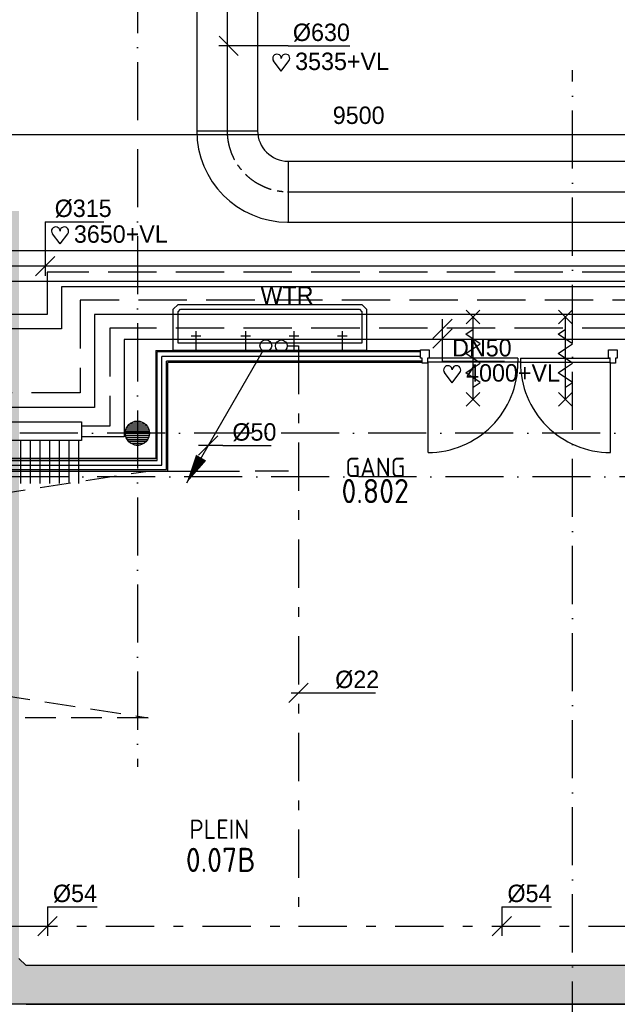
# Model space of a CAD drawing. Extents: x -866131 to -691536, y 173952 to 258052.
# Tile 84 of 160: x -801420 to -795241, y 211368 to 221545. Entities that reach past the tile are written whole.
import ezdxf
from ezdxf.enums import TextEntityAlignment as Align

# ---------------------------------------------------------------- set-up
doc = ezdxf.new("R2010")
doc.units = 0
doc.header["$LTSCALE"] = 100
for name, pattern in [('2322107', [2000, 1000, 1000]), ('2322108', [7, 5, -2]), ('2322109', [10, 5, -2, 1, -2]), ('B-SL0', [100000000.0, 0, -100000000.0]), ('CENTER2', [11.25, 7.5, -1.25, 1.25, -1.25]), ('CENTER4', [5, 3.125, -0.625, 0.625, -0.625]), ('DASHDOT', [9, 6, -1.5, 0, -1.5]), ('HIDDEN2', [4.7625, 3.175, -1.5875]), ('LURETOUR', [6, 4, -2])]:
    doc.linetypes.add(name, pattern=pattern)
doc.layers.get('0').update_dxf_attribs({"linetype": 'CONTINUOUS'})
doc.layers.get('DEFPOINTS').update_dxf_attribs({"linetype": 'CONTINUOUS'})
for name, color, linetype in [('AL$7----_STRAMIEN', 1, 'DASHDOT'), ('AL$8----_HULPLIJNEN', 2, 'CONTINUOUS'), ('AL22----_BINNENWAND', 7, 'CONTINUOUS'), ('AL28----_KONSTRUKTIE', 3, 'CONTINUOUS'), ('AL32----_BINNENKOZ', 7, 'CONTINUOUS'), ('AL32----_DRAAIRICHTING', 1, 'CONTINUOUS'), ('AL65----_BEVEILIGING', 7, 'CONTINUOUS'), ('AL74----_INRSANITAIR', 7, 'CONTINUOUS'), ('ALL-----_REFLIJNEN', 8, 'CONTINUOUS'), ('ALXAA---_GEWBETON', 12, 'CONTINUOUS'), ('BOUW', 8, 'CONTINUOUS'), ('KABELGOOT', 8, 'CONTINUOUS'), ('VOLGNUMMER', 7, 'CONTINUOUS'), ('WL524---', 4, 'CONTINUOUS'), ('WL531---', 4, 'CONTINUOUS'), ('WL561---_AANVOER', 4, 'CONTINUOUS'), ('WL561---_RETOUR', 4, 'CONTINUOUS'), ('WL570---', 3, 'CONTINUOUS'), ('WL570---_HARTLIJN', 7, 'CONTINUOUS'), ('WL570---_RETOUR', 3, 'CONTINUOUS'), ('WL570---_TOEVOER', 3, 'CONTINUOUS'), ('WM524---', 1, 'CONTINUOUS'), ('WM561---', 1, 'CONTINUOUS'), ('WM570---', 1, 'CONTINUOUS')]:
    doc.layers.add(name, color=color, linetype=linetype)
doc.styles.add('BURO-018', font='BUROFONT.shx', dxfattribs={"height": 180})
doc.styles.get("Standard").update_dxf_attribs({"font": 'ISOCP'})
doc.dimstyles.new('STABICAD', dxfattribs={"dimscale": 100, "dimtxt": 1.8, "dimasz": 0, "dimexe": 0, "dimexo": 2.5, "dimgap": 1.5, "dimtad": 0, "dimzin": 0, "dimtxsty": 'BURO-018', "dimtsz": 1, "dimcen": -3, "dimazin": 3, "dimtfac": 1, "dimtofl": 0, "dimtmove": 0, "dimatfit": 3, "dimtvp": 1.055556, "dimtolj": 1, "dimtzin": 0})

# ---------------------------------------------------------------- blocks, each defined once
blk = doc.blocks.new('LDV2121')
at = {"color": 0, "linetype": 'CONTINUOUS'}
blk.add_line((-0.25, -0.433), (-6.75, -11.691), dxfattribs=at)
blk.add_lwpolyline([(-6.75, -11.691, 0, 1, 0), (-5.5, -9.526, 1, 1, 0)], format="xyseb", dxfattribs=at)
blk.add_circle((0, 0), 0.5, dxfattribs=at)
blk = doc.blocks.new('LU-1D-K-13B')
at = {"color": 0, "linetype": 'CONTINUOUS'}
for p, q in [((-0.5, 157.5), (0.5, 157.5)), ((-0.5, -157.5), (0.5, -157.5))]:
    blk.add_line(p, q, dxfattribs=at)
at = {"layer": 'WL570---_HARTLIJN', "linetype": 'CENTER2'}
blk.add_line((-0.5, 0), (0.5, 0), dxfattribs=at)
blk = doc.blocks.new('*U121', base_point=(34403, 47086))
at = {"layer": 'WM570---', "linetype": 'CONTINUOUS'}
for p, q in [((34403, 47544), (34403, 46986)), ((34403, 47544), (35010, 47544)), ((34503, 47186), (34304, 46987))]:
    blk.add_line(p, q, dxfattribs=at)
at = {"layer": 'WM570---', "linetype": 'CONTINUOUS', "style": 'BURO-018'}
blk.add_text('%%c315', height=180, dxfattribs=at).set_placement((34503, 47594))
blk = doc.blocks.new('EH100000')
at = {"linetype": 'BYBLOCK'}
for p, q in [((1, 0.5), (0, 0.5)), ((1, 0.5, 1), (0, 0.5, 1)), ((0, -0.5, 1), (1, -0.5, 1)), ((1, -0.5), (0, -0.5))]:
    blk.add_line(p, q, dxfattribs=at)
at = {"linetype": 'BYBLOCK', "invisible_edges": 15}
for points in [[(1, -0.5), (0, -0.5), (0, 0.5), (1, 0.5)], [(0, 0.5), (1, 0.5), (1, 0.5, 1), (0, 0.5, 1)], [(0, -0.5, 1), (1, -0.5, 1), (1, -0.5), (0, -0.5)]]:
    blk.add_3dface(points, dxfattribs=at)
blk = doc.blocks.new('KG3IFI')
at = {"linetype": 'B-SL0'}
for p, q in [((-210, 200), (-210, -200)), ((210, -200), (210, 200)), ((-135, -275), (135, -275))]:
    blk.add_line(p, q, dxfattribs=at)
at = {"linetype": 'BYBLOCK'}
for points in [[(-210, 200), (0, 200), (0, 200), (210, 200)], [(-135, -275), (-135, -275), (-210, -200), (-210, -200)], [(210, -200), (210, -200), (135, -275), (135, -275)]]:
    blk.add_lwpolyline(points, dxfattribs=at)
at = {"flags": 3}
blk.add_attdef('HULPSTUK', (0, 0), '', height=1, rotation=180, dxfattribs=at)
blk = doc.blocks.new('HART')
at = {"color": 1}
for q in [(-28.1, 39.5), (51.4, 39.5)]:
    blk.add_line((11.6, -12.9), q, dxfattribs=at)
for centre, start, end in [((-10.5, 52.8), 0, 217.1867), ((33.8, 52.8), 322.8133, 180)]:
    blk.add_arc(centre, 22.1, start, end, dxfattribs=at)
blk = doc.blocks.new('*D331')
at = {"color": 0, "linetype": 'BYBLOCK'}
for p, q in [((30429, 46658), (30429, 46408)), ((39929, 46658), (39929, 46408)), ((30329, 46308), (30529, 46508)), ((30429, 46408), (39929, 46408)), ((39829, 46308), (40029, 46508))]:
    blk.add_line(p, q, dxfattribs=at)
at = {"layer": 'DEFPOINTS', "color": 0, "linetype": 'BYBLOCK'}
for p in [(30429, 46408), (39929, 46408), (39929, 46408)]:
    blk.add_point(p, dxfattribs=at)
at = {"color": 0, "linetype": 'BYBLOCK', "insert": (35179, 46604), "char_height": 180, "attachment_point": 5, "style": 'BURO-018'}
blk.add_mtext('\\A1;9500', dxfattribs=at)
blk = doc.blocks.new('*U477', base_point=(33623, 43192))
at = {"color": 0, "linetype": 'CONTINUOUS'}
for p, q in [((33723, 43292), (33523, 43092)), ((33773, 43192), (33523, 43192)), ((33773, 43192), (34273, 43192))]:
    blk.add_line(p, q, dxfattribs=at)
at = {"color": 0, "linetype": 'CONTINUOUS', "style": 'BURO-018'}
blk.add_text('%%c50', height=180, dxfattribs=at).set_placement((33873, 43242))
blk = doc.blocks.new('*U480', base_point=(36560, 43957))
at = {"color": 0, "linetype": 'CONTINUOUS'}
for p, q in [((36460, 43857), (36660, 44057)), ((36560, 43622), (36560, 44057)), ((36460, 43757), (36660, 43957)), ((36560, 43622), (37200, 43622))]:
    blk.add_line(p, q, dxfattribs=at)
at = {"color": 0, "linetype": 'CONTINUOUS', "style": 'BURO-018'}
blk.add_text('DN50', height=180, dxfattribs=at).set_placement((36660, 43672))
blk = doc.blocks.new('LU-1-KI2')
at = {"color": 0, "linetype": 'CONTINUOUS'}
blk.add_circle((0, 0), 0.5, dxfattribs=at)
for centre, start, end in [((0.098, 0.01), 122.9221, 266.9628), ((0.191, 0.038), 151.6522, 263.7819), ((0.278, 0.084), 174.6069, 260.2716), ((0.354, 0.146), 192.3501, 256.1233), ((0.416, 0.222), 206.1028, 250.6419)]:
    blk.add_arc(centre, 0.5, start, end, dxfattribs=at)
at = {"layer": 'WL570---_HARTLIJN', "linetype": 'CENTER4'}
for p, q in [((0, 0.7), (0, -0.7)), ((-0.7, 0), (0.7, 0))]:
    blk.add_line(p, q, dxfattribs=at)
at = {"layer": 'WL570---_HARTLIJN', "color": 0, "linetype": 'CONTINUOUS'}
for centre, start, end in [((0, 0.25), 90, 270), ((0, -0.25), 270, 90)]:
    blk.add_arc(centre, 0.25, start, end, dxfattribs=at)
blk = doc.blocks.new('LU-1D-K-276')
at = {"color": 0, "linetype": 'CONTINUOUS'}
for p, q in [((-0.5, 315), (0.5, 315)), ((-0.5, -315), (0.5, -315))]:
    blk.add_line(p, q, dxfattribs=at)
at = {"layer": 'WL570---_HARTLIJN', "linetype": 'CENTER2'}
blk.add_line((-0.5, 0), (0.5, 0), dxfattribs=at)
blk = doc.blocks.new('LU-1D-B--1-2765A276')
at = {"color": 0, "linetype": 'CONTINUOUS'}
for p, q in [((-630, -315), (-630, 315)), ((315, -630), (-315, -630))]:
    blk.add_line(p, q, dxfattribs=at)
for radius in [945, 315]:
    blk.add_arc((-630, -630), radius, 0, 90, dxfattribs=at)
at = {"layer": 'WL570---_HARTLIJN', "linetype": 'CENTER4'}
blk.add_arc((-630, -630), 630, 0, 90, dxfattribs=at)
blk = doc.blocks.new('*U512', base_point=(-798960, 221260))
at = {"color": 0, "linetype": 'CONTINUOUS'}
for p, q in [((-799175, 221160), (-799374, 221359)), ((-798660, 221260), (-799375, 221260)), ((-798660, 221260), (-798020, 221260))]:
    blk.add_line(p, q, dxfattribs=at)
at = {"layer": 'WM570---', "linetype": 'CONTINUOUS', "style": 'BURO-018'}
blk.add_text('%%c630', height=180, dxfattribs=at).set_placement((-798610, 221310))

msp = doc.modelspace()

# ---------------------------------------------------------------- hatches: boundary and pattern name
at = {"layer": 'WL570---'}
h = msp.add_hatch(dxfattribs=at)
h.set_pattern_fill('DOTS', color=8, scale=40, style=0)
h.set_pattern_definition([(0, (-833039.66, 323951.69), (31.75, 63.5), [0, -63.5])])
h.paths.add_polyline_path([(-801352.333, 211767.872), (-801352.333, 211367.872), (-792926.114, 211367.872), (-792926.114, 211767.872)])
h.paths.add_polyline_path([(-801697.333, 211842.872), (-801772.333, 211767.872), (-801772.333, 211367.872), (-801562.333, 211367.872), (-801352.333, 211367.872), (-801352.333, 211767.872), (-801427.333, 211842.872)])
h.paths.add_polyline_path([(-801427.333, 215332.872), (-801666.333, 215332.872), (-801697.333, 215301.872), (-801697.333, 211842.872), (-801427.333, 211842.872)])
h.paths.add_polyline_path([(-801427.333, 219566.872), (-801697.333, 219566.872), (-801697.333, 219506.872), (-801697.333, 215301.872), (-801666.333, 215332.872), (-801427.333, 215332.872)])

# ---------------------------------------------------------------- linework, layer by layer
at = {"color": 1, "linetype": 'CONTINUOUS'}
for p, q in [((-798437.178, 214686.48), (-798637.178, 214486.48)), ((-798613.987, 214586.48), (-797740.338, 214586.48)), ((-801132.515, 212374.532), (-800619.98, 212374.532)), ((-801132.515, 212374.532), (-801132.515, 212074.532)), ((-796433.084, 212374.532), (-795920.55, 212374.532)), ((-796433.084, 212374.532), (-796433.084, 212074.532)), ((-801032.515, 212274.532), (-801232.515, 212074.532)), ((-796333.084, 212274.532), (-796533.084, 212074.532))]:
    msp.add_line(p, q, dxfattribs=at)
at = {"color": 2, "linetype": 'CONTINUOUS'}
msp.add_circle((-798714.486, 218173.653), 60.75, dxfattribs=at)
at = {"layer": 'AL$7----_STRAMIEN', "color": 1}
for points in [[(-800202.826, 252610.366), (-800202.826, 213821.228)], [(-730609.16, 217271.228), (-862679.018, 217271.228)], [(-719909.644, 216821.228), (-863263.924, 216821.228)]]:
    msp.add_lwpolyline(points, dxfattribs=at)
at = {"layer": 'AL$7----_STRAMIEN'}
msp.add_lwpolyline([(-795702.826, 179501.228), (-795702.826, 221024.618)], dxfattribs=at)
at = {"layer": 'AL$8----_HULPLIJNEN', "color": 8}
for p, q in [((-837214.158, 217011.366), (-800012.826, 217011.366)), ((-817186.635, 216879.366), (-799147.754, 216879.366)), ((-798640.326, 216879.366), (-798986.65, 216879.366))]:
    msp.add_line(p, q, dxfattribs=at)
at = {"layer": 'AL22----_BINNENWAND', "color": 8}
for p, q in [((-800012.826, 218126.228), (-800012.826, 217004.266)), ((-800012.826, 218126.228), (-797279.919, 218126.228)), ((-799887.826, 216879.266), (-799887.826, 218001.228)), ((-797260.952, 218001.228), (-799887.826, 218001.228)), ((-800012.826, 217004.266), (-802367.826, 217004.266))]:
    msp.add_line(p, q, dxfattribs=at)
at = {"layer": 'AL22----_BINNENWAND', "color": 8, "linetype": 'CONTINUOUS'}
for p, q in [((-799997.826, 216989.266), (-799997.826, 218111.228)), ((-797279.919, 218111.228), (-799997.826, 218111.228)), ((-799902.826, 216894.266), (-799902.826, 218016.228)), ((-797260.952, 218016.228), (-799902.826, 218016.228)), ((-802367.826, 216989.266), (-799997.826, 216989.266)), ((-802367.826, 216894.266), (-799902.826, 216894.266))]:
    msp.add_line(p, q, dxfattribs=at)
at = {"layer": 'AL28----_KONSTRUKTIE', "color": 8}
msp.add_circle((-800202.826, 217271.228), 125, dxfattribs=at)
msp.add_circle((-800202.826, 217271.228), 125, dxfattribs=at)
at = {"layer": 'AL32----_BINNENKOZ', "color": 8}
for p, q in [((-797276.313, 218045.737), (-797276.313, 218133.228)), ((-797276.313, 218133.228), (-797186.313, 218133.228)), ((-797186.313, 218133.228), (-797186.313, 218045.737)), ((-795330.942, 218133.228), (-795240.942, 218133.228)), ((-795330.942, 218045.737), (-795330.942, 218133.228)), ((-795240.942, 218133.228), (-795240.942, 218045.737)), ((-797259.313, 218045.737), (-797276.313, 218045.737)), ((-797259.313, 217994.737), (-797259.313, 218045.737)), ((-797203.313, 217994.737), (-797259.313, 217994.737)), ((-797203.313, 217994.737), (-797259.313, 217994.737)), ((-797186.313, 218045.737), (-797203.313, 218045.737)), ((-797203.313, 218045.737), (-797203.313, 217994.737)), ((-796267.674, 218045.737), (-797197.674, 218045.737)), ((-796267.674, 218005.737), (-797197.674, 218005.737)), ((-796267.674, 218045.737), (-796267.674, 218005.737)), ((-796242.674, 218005.737), (-796267.674, 218005.737)), ((-796242.674, 218045.737), (-796242.674, 218005.737)), ((-796242.674, 218045.737), (-795312.674, 218045.737)), ((-796242.674, 218005.737), (-795312.674, 218005.737)), ((-795313.942, 218045.737), (-795330.942, 218045.737)), ((-795313.942, 217994.737), (-795313.942, 218045.737)), ((-795257.942, 217994.737), (-795313.942, 217994.737)), ((-795257.942, 217994.737), (-795313.942, 217994.737)), ((-795240.942, 218045.737), (-795257.942, 218045.737)), ((-795257.942, 218045.737), (-795257.942, 217994.737))]:
    msp.add_line(p, q, dxfattribs=at)
at = {"layer": 'AL32----_BINNENKOZ', "color": 8, "linetype": 'HIDDEN2'}
for p, q in [((-816742.826, 216879.366), (-800092.826, 216879.366)), ((-816742.826, 214330.366), (-800092.826, 216879.366)), ((-816692.826, 216879.366), (-800092.826, 214330.366)), ((-800092.826, 214330.366), (-816742.826, 214330.366))]:
    msp.add_line(p, q, dxfattribs=at)
at = {"layer": 'AL32----_DRAAIRICHTING', "color": 8}
for p, q in [((-797197.674, 217071.737), (-797197.674, 218005.737)), ((-795312.674, 217071.737), (-795312.674, 218005.737))]:
    msp.add_line(p, q, dxfattribs=at)
for centre, start, end in [((-797198.261, 218002.33), 270.0361325, 0.2097718), ((-795312.087, 218002.33), 179.7902282, 269.9638675)]:
    msp.add_arc(centre, 930.593, start, end, dxfattribs=at)
at = {"layer": 'AL65----_BEVEILIGING', "color": 8, "linetype": 'CONTINUOUS'}
for points in [[(-796662.674, 218400.737), (-796802.674, 218540.737)], [(-796802.674, 218400.737), (-796662.674, 218540.737)], [(-795707.674, 218400.737), (-795847.674, 218540.737)], [(-795847.674, 218400.737), (-795707.674, 218540.737)], [(-796732.674, 217620.737), (-796732.674, 218470.737)], [(-795777.674, 217620.737), (-795777.674, 218470.737)], [(-796732.674, 218145.737), (-796657.674, 218195.737), (-796807.674, 218295.737), (-796732.674, 218345.737)], [(-795777.674, 218145.737), (-795702.674, 218195.737), (-795852.674, 218295.737), (-795777.674, 218345.737)], [(-796732.674, 217945.737), (-796657.674, 217995.737), (-796807.674, 218095.737), (-796732.674, 218145.737)], [(-795777.674, 217945.737), (-795702.674, 217995.737), (-795852.674, 218095.737), (-795777.674, 218145.737)], [(-796732.674, 217745.737), (-796657.674, 217795.737), (-796807.674, 217895.737), (-796732.674, 217945.737)], [(-795777.674, 217745.737), (-795702.674, 217795.737), (-795852.674, 217895.737), (-795777.674, 217945.737)], [(-796662.674, 217550.737), (-796802.674, 217690.737)], [(-796802.674, 217550.737), (-796662.674, 217690.737)], [(-795707.674, 217550.737), (-795847.674, 217690.737)], [(-795847.674, 217550.737), (-795707.674, 217690.737)]]:
    msp.add_lwpolyline(points, dxfattribs=at)
at = {"layer": 'AL74----_INRSANITAIR', "color": 8, "linetype": 'CONTINUOUS'}
for p, q in [((-799832.658, 218551.228), (-799782.658, 218601.228)), ((-799832.658, 218426.228), (-799832.658, 218551.228)), ((-799782.658, 218601.228), (-797882.658, 218601.228)), ((-799782.658, 218526.228), (-799757.658, 218551.228)), ((-799782.658, 218426.228), (-799782.658, 218526.228)), ((-799757.658, 218551.228), (-797907.658, 218551.228)), ((-797907.658, 218551.228), (-797882.658, 218526.228)), ((-797882.658, 218601.228), (-797832.658, 218551.228)), ((-797882.658, 218526.228), (-797882.658, 218426.228)), ((-797832.658, 218551.228), (-797832.658, 218426.228)), ((-799832.658, 218126.228), (-799832.658, 218426.228)), ((-799782.658, 218201.228), (-799782.658, 218426.228)), ((-797882.658, 218426.228), (-797882.658, 218201.228)), ((-797832.658, 218426.228), (-797832.658, 218126.228)), ((-797882.658, 218201.228), (-799782.658, 218201.228)), ((-797832.658, 218126.228), (-799832.658, 218126.228))]:
    msp.add_line(p, q, dxfattribs=at)
for points in [[(-799595.984, 218126.228), (-799595.984, 218326.228)], [(-799082.684, 218126.228), (-799082.684, 218326.228)], [(-798582.684, 218126.228), (-798582.684, 218326.228)], [(-798082.684, 218126.228), (-798082.684, 218326.228)], [(-799645.984, 218276.228), (-799545.984, 218276.228)], [(-799132.684, 218276.228), (-799032.684, 218276.228)], [(-798632.684, 218276.228), (-798532.684, 218276.228)], [(-798132.684, 218276.228), (-798032.684, 218276.228)]]:
    msp.add_lwpolyline(points, dxfattribs=at)
at = {"layer": 'ALL-----_REFLIJNEN', "color": 8, "linetype": 'CONTINUOUS'}
for p, q in [((-799950.326, 216941.766), (-799950.326, 218063.728)), ((-797279.919, 218063.728), (-799950.326, 218063.728)), ((-802367.826, 216941.766), (-799950.326, 216941.766))]:
    msp.add_line(p, q, dxfattribs=at)
at = {"layer": 'ALXAA---_GEWBETON', "color": 8}
for p, q in [((-800250.108, 217386.94), (-800155.545, 217386.94)), ((-800250.108, 217386.94), (-800155.545, 217386.94)), ((-800326.835, 217286.94), (-800078.818, 217286.94)), ((-800326.835, 217286.94), (-800078.818, 217286.94)), ((-800322.616, 217306.94), (-800083.036, 217306.94)), ((-800322.616, 217306.94), (-800083.036, 217306.94)), ((-800314.724, 217326.94), (-800090.929, 217326.94)), ((-800314.724, 217326.94), (-800090.929, 217326.94)), ((-800302.288, 217346.94), (-800103.365, 217346.94)), ((-800302.288, 217346.94), (-800103.365, 217346.94)), ((-800283.226, 217366.94), (-800122.427, 217366.94)), ((-800283.226, 217366.94), (-800122.427, 217366.94)), ((-800327.753, 217266.94), (-800077.9, 217266.94)), ((-800327.753, 217266.94), (-800077.9, 217266.94)), ((-800325.444, 217246.94), (-800080.208, 217246.94)), ((-800325.444, 217246.94), (-800080.208, 217246.94)), ((-800319.718, 217226.94), (-800085.935, 217226.94)), ((-800319.718, 217226.94), (-800085.935, 217226.94)), ((-800310.028, 217206.94), (-800095.625, 217206.94)), ((-800310.028, 217206.94), (-800095.625, 217206.94)), ((-800295.134, 217186.94), (-800110.519, 217186.94)), ((-800295.134, 217186.94), (-800110.519, 217186.94)), ((-800271.74, 217166.94), (-800133.912, 217166.94)), ((-800271.74, 217166.94), (-800133.912, 217166.94)), ((-800216.156, 217146.94), (-800189.496, 217146.94)), ((-800216.156, 217146.94), (-800189.496, 217146.94))]:
    msp.add_line(p, q, dxfattribs=at)
at = {"layer": 'WL531---', "linetype": '2322109'}
for p, q in [((-798653.736, 218173.653), (-798537.178, 218173.653)), ((-798537.178, 218173.653), (-798537.178, 212173.932)), ((-804529.969, 212174.532), (-798537.178, 212174.532)), ((-798537.178, 212174.532), (-788267.644, 212174.532))]:
    msp.add_line(p, q, dxfattribs=at)
at = {"layer": 'WL561---_AANVOER', "linetype": '2322107'}
for p, q in [((-794270.398, 218783.962), (-800986.133, 218783.962)), ((-800986.133, 218783.962), (-800986.133, 218349.359)), ((-800645.959, 218497.24), (-800645.959, 217537.164)), ((-794939.97, 218497.24), (-800645.959, 218497.24)), ((-800986.133, 218349.359), (-815636.879, 218349.359)), ((-794254.383, 218240.806), (-800338.026, 218240.806)), ((-800338.026, 218240.806), (-800338.026, 217234.271)), ((-800645.959, 217537.164), (-805385.085, 217537.164)), ((-801312.231, 217197.003), (-801312.231, 216750.239)), ((-801112.231, 217197.003), (-801112.231, 216750.239)), ((-800912.231, 217197.003), (-800912.231, 216750.239)), ((-800338.026, 217234.271), (-800779.12, 217234.271))]:
    msp.add_line(p, q, dxfattribs=at)
at = {"layer": 'WL561---_RETOUR', "linetype": '2322108'}
for p, q in [((-794404.383, 218933.962), (-801136.133, 218933.962)), ((-801136.133, 218933.962), (-801136.133, 218499.359)), ((-800795.959, 218647.24), (-800795.959, 217687.164)), ((-794789.97, 218647.24), (-800795.959, 218647.24)), ((-801136.133, 218499.359), (-815486.879, 218499.359)), ((-794404.383, 218357.442), (-800488.026, 218357.442)), ((-800488.026, 218357.442), (-800488.026, 217342.59)), ((-800795.959, 217687.164), (-805194.912, 217687.164)), ((-800488.026, 217342.59), (-800779.314, 217342.59)), ((-801412.231, 217197.003), (-801412.231, 216750.239)), ((-801212.231, 217197.003), (-801212.231, 216750.239)), ((-801012.231, 217197.003), (-801012.231, 216750.239)), ((-800812.231, 217197.003), (-800812.231, 216750.239))]:
    msp.add_line(p, q, dxfattribs=at)
at = {"layer": 'WM524---'}
msp.add_lwpolyline([(-801940.472, 217386.972), (-800780.305, 217386.972), (-800780.305, 217197.003), (-801940.472, 217197.003)], close=True, dxfattribs=at)

# ---------------------------------------------------------------- block references
at = {"layer": 'KABELGOOT', "rotation": 179.9999999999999}
msp.add_blockref('KG3IFI', (-801562.333, 211567.872), dxfattribs=at)
at = {"layer": 'KABELGOOT', "xscale": 14483.83556155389, "yscale": 400, "zscale": 60}
msp.add_blockref('EH100000', (-801352.333, 211567.872), dxfattribs=at)
at = {"layer": 'WL524---', "color": 2, "xscale": 121.5, "yscale": 121.5, "zscale": 121.5}
msp.add_blockref('LDV2121', (-798875.017, 218175.184), dxfattribs=at)
at = {"layer": 'WL570---_RETOUR', "xscale": 2, "yscale": 2, "zscale": 2}
for p in [(-798738.681, 221039.022), (-801025.991, 219253.681), (-796970.887, 217818.624)]:
    msp.add_blockref('HART', p, dxfattribs=at)
at = {"layer": 'WL570---_RETOUR', "linetype": 'LURETOUR', "xscale": 18184.66092400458, "rotation": 180}
msp.add_blockref('LU-1D-K-13B', (-803569.929, 218997.534), dxfattribs=at)
at = {"layer": 'WL570---_TOEVOER', "linetype": 'CONTINUOUS', "xscale": 3850.056272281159, "rotation": 270}
msp.add_blockref('LU-1D-K-276', (-799274.658, 222322.293), dxfattribs=at)
at = {"layer": 'WL570---_TOEVOER', "linetype": 'CONTINUOUS', "rotation": 180}
msp.add_blockref('LU-1D-B--1-2765A276', (-799274.658, 219767.265), dxfattribs=at)
at = {"layer": 'WL570---_TOEVOER', "linetype": 'CONTINUOUS', "xscale": 629.9999999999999, "yscale": 629.9999999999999, "zscale": 629.9999999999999}
msp.add_blockref('LU-1-KI2', (-794817.944, 219767.265), dxfattribs=at)
at = {"layer": 'WL570---_TOEVOER', "linetype": 'CONTINUOUS', "xscale": 3832.046156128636}
msp.add_blockref('LU-1D-K-276', (-796733.967, 219767.265), dxfattribs=at)
at = {"layer": 'WM524---'}
msp.add_blockref('*U477', (-799470.503, 217143.772), dxfattribs=at)
at = {"layer": 'WM561---'}
msp.add_blockref('*U480', (-797048.633, 218349.124), dxfattribs=at)
at = {"layer": 'WM570---'}
for name, p in [('*U512', (-798944.766, 221274.39)), ('*U121', (-801157.766, 218997.534))]:
    msp.add_blockref(name, p, dxfattribs=at)

# ---------------------------------------------------------------- texts
at = {"color": 1, "linetype": 'CONTINUOUS', "style": 'BURO-018'}
for s, p in [('%%C22', (-798157.217, 214636.48)), ('%%C54', (-801075.826, 212424.532)), ('%%C54', (-796376.396, 212424.532))]:
    msp.add_text(s, height=180, dxfattribs=at).set_placement(p)
at = {"layer": 'BOUW', "color": 1, "style": 'BURO-018'}
msp.add_text('WTR', height=180, dxfattribs=at).set_placement((-798930.126, 218607.646))
at = {"layer": 'VOLGNUMMER', "color": 252, "linetype": 'BYBLOCK'}
for tag, p in [('0.802', (-797743.804, 216672.703)), ('0.07B', (-799340.693, 212860.486))]:
    msp.add_attdef(tag, text='', height=250, dxfattribs=at).set_placement(p, align=Align.MIDDLE_CENTER)
at = {"layer": 'WL570---_RETOUR', "color": 1, "style": 'BURO-018'}
for s, p in [('3535+VL', (-798571.761, 221024.517)), ('3650+VL', (-800859.07, 219239.176)), ('4000+VL', (-796803.966, 217804.119))]:
    msp.add_text(s, height=180, dxfattribs=at).set_placement(p)
at = {"layer": 'WL570---_TOEVOER', "color": 252, "linetype": 'CENTER4'}
for s, p in [('GANG', (-798051.825, 216817.303)), ('PLEIN', (-799664.846, 213077.643))]:
    msp.add_text(s, height=200, dxfattribs=at).set_placement(p)

# ---------------------------------------------------------------- dimensions: what is measured, and where the dimension line sits
at = {"layer": 'WM570---'}
dim = msp.add_linear_dim(base=(-793164.647, 220360.045), p1=(-802664.647, 220360.025), p2=(-793164.647, 220360.025), text='9500', dimstyle='STABICAD', dxfattribs=at)
dim.commit()
dim.dimension.update_dxf_attribs({"geometry": '*D331', "text_midpoint": (-797914.647, 220555.24), "insert": (-833093.746, 173951.691)})

doc.saveas('drawing.dxf')
